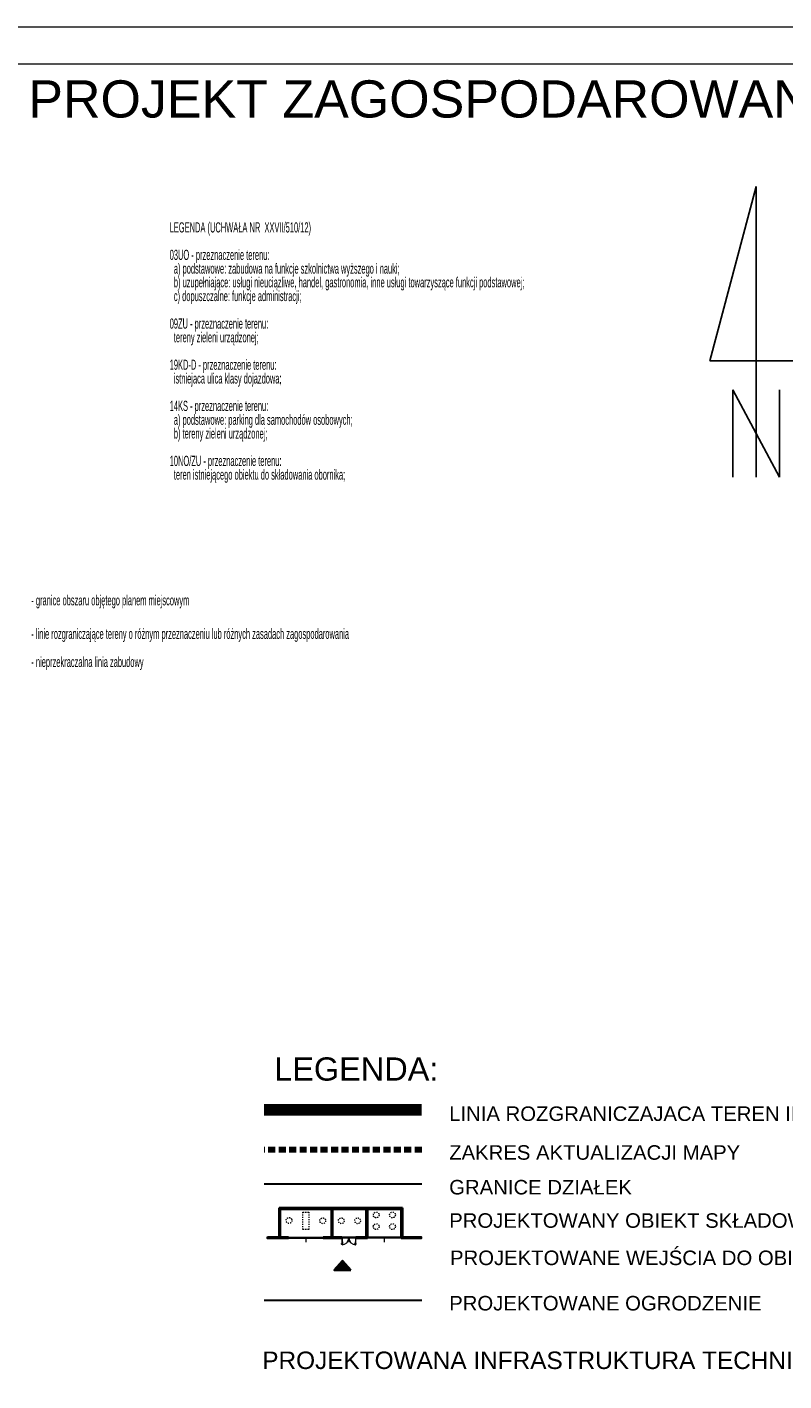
# Model space of a CAD drawing. Header units: millimetres. Extents: x 7464056 to 7464277, y 5957530 to 5957827.
# Tile 21 of 22: x 7464136 to 7464201, y 5957710 to 5957827. Entities that reach past the tile are written whole.
import ezdxf

# ---------------------------------------------------------------- set-up
doc = ezdxf.new("R2010")
doc.units = ezdxf.units.MM
doc.header["$MEASUREMENT"] = 0
for name, pattern in [('2', [0.9, 0.6, -0.3]), ('219-500', [0]), ('KRESKOWA', [19.05, 12.7, -6.35])]:
    doc.linetypes.add(name, pattern=pattern)
doc.layers.get('0').update_dxf_attribs({"color": 2, "linetype": 'CONTINUOUS', "lineweight": 0, "plot": 0})
for name, color, linetype, lineweight in [('219-działka ewidencyjna', 3, 'CONTINUOUS', 30), ('__ OGRODZENIE', 14, 'FENCELINE1', 30), ('__A-BUDYNEK', 7, 'CONTINUOUS', 35), ('__A-opisy', 7, 'CONTINUOUS', 20), ('__A-Tabelka', 7, 'CONTINUOUS', 18), ('__LINIA ROZGRANICZJĄCA', 7, 'KRESKOWA', 50), ('_A opisy', 7, 'CONTINUOUS', 20), ('A-przerywana', 4, 'KRESKOWA', 5), ('A-stolarka', 5, 'CONTINUOUS', 15), ('A-ściany projektowane', 5, 'CONTINUOUS', 35)]:
    doc.layers.add(name, color=color, linetype=linetype, lineweight=lineweight)
for name, color, linetype in [('Pieczątka na wyrysie', 7, 'CONTINUOUS'), ('RAMKA_OPISU_MAPY', 7, 'CONTINUOUS'), ('Zakres', 7, 'CONTINUOUS')]:
    doc.layers.add(name, color=color, linetype=linetype)
doc.styles.add('arial', font='arial.ttf')
doc.styles.add('OP.3', font='arial.ttf', dxfattribs={"height": 12.5})
doc.styles.get("Standard").update_dxf_attribs({"font": 'Working1250', "width": 0.75})
doc.linetypes.add('FENCELINE1', pattern='A,0.25,-0.1,[133,ltypeshp.shx,S=0.1,R=0,X=-0.1,Y=0],-0.1,1', length=1.45)

# ---------------------------------------------------------------- blocks, each defined once
blk = doc.blocks.new('ST')
at = {"color": 0}
for p, q in [((0, 25), (-4, 10)), ((0, 0), (0, 25)), ((-4, 10), (4, 10)), ((-2, 0), (-2, 7.5)), ((-2, 7.5), (2, 0)), ((2, 0), (2, 7.5))]:
    blk.add_line(p, q, dxfattribs=at)
blk = doc.blocks.new('G$C26649949')
at = {"layer": 'A-przerywana', "color": 7}
blk.add_lwpolyline([(610, 562), (710, 562), (710, 262), (610, 262)], close=True, dxfattribs=at)
for centre in [(370, 417), (1870, 512), (2150, 512), (950, 412), (1270, 412), (1550, 412), (1870, 312), (2150, 312)]:
    blk.add_circle(centre, 50, dxfattribs=at)
at = {"layer": 'A-stolarka', "color": 7, "ltscale": 2}
for p, q in [((660, 132), (660, 42)), ((1400, 132), (1400, 42)), ((2010, 132), (2010, 42))]:
    blk.add_line(p, q, dxfattribs=at)
at = {"layer": 'A-stolarka', "color": 7}
for p, q in [((1277, 12), (1277, 19)), ((1281, 8), (1277, 8)), ((1281, 11), (1279, 11)), ((1282, 13), (1281, 13)), ((1281, 6), (1281, 12)), ((1282, 6), (1281, 6)), ((1288, 13), (1288, 13)), ((1288, 6), (1288, 6)), ((1289, 6), (1289, 12)), ((1289, 11), (1291, 11)), ((1289, 8), (1293, 8)), ((1293, 12), (1293, 19)), ((1507, 12), (1507, 19)), ((1511, 8), (1507, 8)), ((1511, 11), (1509, 11)), ((1511, 6), (1511, 12)), ((1512, 13), (1512, 13)), ((1512, 6), (1512, 6)), ((1518, 13), (1519, 13)), ((1518, 6), (1519, 6)), ((1519, 6), (1519, 12)), ((1519, 11), (1521, 11)), ((1519, 8), (1523, 8)), ((1523, 12), (1523, 19))]:
    blk.add_line(p, q, dxfattribs=at)
for points in [[(1282, 114), (1280, 114), (1280, 127), (1286, 127, -0.414214), (1287, 126), (1287, 119), (1284, 119), (1284, 119), (1285, 119), (1285, 118), (1282, 118), (1282, 114)], [(1286, 110), (1287, 110, -0.414214), (1288, 110), (1288, 2, -0.414214), (1287, 1), (1284, 1), (1284, 0), (1283, 0, -0.414214), (1282, 0), (1282, 111, -0.414214), (1283, 112), (1283, 112)], [(1514, 110), (1513, 110, 0.414214), (1512, 110), (1512, 2, 0.414214), (1513, 1), (1516, 1), (1516, 0), (1517, 0, 0.414214), (1518, 0), (1518, 111, 0.414214), (1517, 112), (1517, 112)], [(1518, 114), (1520, 114), (1520, 127), (1514, 127, 0.414214), (1513, 126), (1513, 119), (1516, 119), (1516, 119), (1515, 119), (1515, 118), (1518, 118), (1518, 114)]]:
    blk.add_lwpolyline(points, format="xyb", dxfattribs=at)
for points in [[(1283, 113, -5.30393), (1283, 113), (1283, 111, 0.414214), (1284, 110), (1286, 110), (1286, 110), (1284, 110, -0.414214), (1284, 111), (1284, 113, 4.433589), (1283, 112)], [(1282, 115), (1285, 115, 1.297393), (1285, 115), (1285, 118), (1285, 118), (1285, 114), (1282, 114)], [(1517, 113, 5.30393), (1517, 113), (1517, 111, -0.414214), (1516, 110), (1514, 110), (1514, 110), (1516, 110, 0.414214), (1516, 111), (1516, 113, -4.433589), (1517, 112)], [(1518, 115), (1515, 115, -1.297393), (1515, 115), (1515, 118), (1515, 118), (1515, 114), (1518, 114)]]:
    blk.add_lwpolyline(points, format="xyb", close=True, dxfattribs=at)
for points in [[(1284, 118), (1284, 115), (1284, 115), (1284, 118), (1283, 118), (1283, 115), (1283, 115), (1283, 118)], [(1284, 115), (1284, 118), (1283, 118), (1283, 115)], [(1283, 114), (1283, 114)], [(1284, 113), (1284, 114)], [(1516, 118), (1516, 115), (1516, 115), (1516, 118), (1517, 118), (1517, 115), (1517, 115), (1517, 118)], [(1516, 115), (1516, 118), (1517, 118), (1517, 115)], [(1516, 113), (1516, 114)], [(1517, 114), (1517, 114)]]:
    blk.add_lwpolyline(points, dxfattribs=at)
for centre in [(1283, 113), (1517, 113)]:
    blk.add_circle(centre, 0.78, dxfattribs=at)
for centre, radius, start, end in [((1279, 121), 121, 271.9601, 357.0808), ((1288, 12), 0.36, 0, 90), ((1288, 6), 0.36, 270, 0), ((1292, 11), 1.26, 238.6119, 5.465), ((1291, 9), 1.2, 58.6119, 90), ((1293, 9), 1.26, 270, 0), ((1294, 22), 0.888, 18.9246, 90), ((1521, 121), 121, 182.9192, 268.0399), ((1506, 22), 0.888, 90, 161.0754), ((1507, 9), 1.26, 180, 270), ((1508, 11), 1.26, 174.535, 301.3881), ((1509, 9), 1.2, 90, 121.3881), ((1512, 12), 0.36, 90, 180), ((1512, 6), 0.36, 180, 270)]:
    blk.add_arc(centre, radius, start, end, dxfattribs=at)
for centre, major_axis, ratio, start_param, end_param in [((1276, 22), (0.628, -0.628), 1, 2.356194, 3.596693), ((1277, 9), (0.891, -0.891), 1, 3.926991, 5.497787), ((1278, 11), (-0.891, -0.891), 1, 5.402404, 7.61641), ((1279, 9), (-0.849, -0.849), 1, 3.926991, 4.474817), ((1281, 12), (-0.255, -0.255), 1, 3.926991, 5.497787), ((1281, 6), (0.255, -0.255), 1, 3.926991, 5.497787), ((1294, 19), (0, -3.6), 0.347016, 3.132997, 4.712389), ((1524, 19), (0, -3.6), 0.347016, 3.132997, 4.712389)]:
    blk.add_ellipse(centre, major_axis=major_axis, ratio=ratio, start_param=start_param, end_param=end_param, dxfattribs=at)
at = {"layer": 'A-stolarka', "color": 7, "extrusion": (0, 0, -1)}
for centre, major_axis, ratio, start_param, end_param in [((1276, 19), (0, -3.6), 0.347016, 3.132997, 4.712389), ((1506, 19), (0, -3.6), 0.347016, 3.132997, 4.712389), ((1519, 12), (0.255, -0.255), 1, 3.926991, 5.497787), ((1519, 6), (-0.255, -0.255), 1, 3.926991, 5.497787), ((1521, 9), (0.849, -0.849), 1, 3.926991, 4.474817), ((1522, 11), (0.891, -0.891), 1, 5.402404, 7.61641), ((1523, 9), (-0.891, -0.891), 1, 3.926991, 5.497787), ((1524, 22), (-0.628, -0.628), 1, 2.356194, 3.596693)]:
    blk.add_ellipse(centre, major_axis=major_axis, ratio=ratio, start_param=start_param, end_param=end_param, dxfattribs=at)
at = {"layer": 'A-stolarka', "color": 7}
for points in [[(1275, 9), (1275, 10), (1275, 11), (1275, 15), (1274, 19), (1275, 21), (1275, 22)], [(1525, 9), (1525, 10), (1525, 11), (1525, 15), (1526, 19), (1525, 21), (1525, 22)]]:
    blk.add_open_spline(points, degree=3, knots=[0, 0, 0, 0, 1.06066, 4.623314, 8.177981, 10.699943, 10.699943, 10.699943, 10.699943], dxfattribs=at)
for points in [[(1294, 9), (1295, 11), (1295, 15), (1295, 19), (1295, 22)], [(1506, 9), (1505, 11), (1505, 15), (1505, 19), (1505, 22)]]:
    blk.add_spline(points, degree=3, dxfattribs=at)
at = {"layer": 'A-ściany projektowane', "color": 7}
for p, q in [((200, 632), (2320, 632)), ((200, 632), (200, 112)), ((220, 612), (1100, 612)), ((220, 612), (220, 132)), ((1100, 612), (1100, 132)), ((1700, 612), (1120, 612)), ((1120, 612), (1120, 132)), ((1700, 612), (1700, 132)), ((2300, 612), (1720, 612)), ((1720, 612), (1720, 132)), ((2300, 612), (2300, 132)), ((2320, 632), (2320, 112)), ((2320, 612), (2320, 132)), ((0, 133), (0, 113)), ((50, 132), (50, 112)), ((200, 132), (50, 132)), ((50, 112), (200, 112)), ((200, 112), (360, 112)), ((360, 132), (220, 132)), ((360, 132), (360, 112)), ((960, 132), (960, 112)), ((1100, 132), (960, 132)), ((960, 112), (1280, 112)), ((1280, 132), (1120, 132)), ((1280, 132), (1280, 112)), ((1700, 132), (1520, 132)), ((1520, 132), (1520, 112)), ((1720, 112), (1520, 112)), ((1720, 132), (1720, 112)), ((1720, 132), (1720, 132)), ((2300, 132), (2300, 112)), ((2300, 132), (2300, 132)), ((2300, 112), (2320, 112)), ((2595, 132), (2320, 132)), ((2320, 112), (2595, 112)), ((2595, 132), (2595, 113)), ((2645, 132), (2645, 113))]:
    blk.add_line(p, q, dxfattribs=at)
at = {"layer": 'A-ściany projektowane', "color": 7, "lineweight": 15}
for p, q in [((60, 132), (940, 132)), ((220, 132), (1100, 132)), ((360, 112), (960, 112)), ((1520, 132), (1280, 132)), ((1520, 112), (1280, 112)), ((2300, 132), (1720, 132)), ((2300, 112), (1720, 112))]:
    blk.add_line(p, q, dxfattribs=at)
at = {"layer": 'A-ściany projektowane', "color": 7}
for points in [[(0, 132), (50, 132), (50, 112), (0, 112)], [(2595, 132), (2645, 132), (2645, 112), (2595, 112)]]:
    blk.add_lwpolyline(points, close=True, dxfattribs=at)
blk = doc.blocks.new('BUDYNEK')
at = {"layer": '__A-BUDYNEK', "ltscale": 0.25, "transparency": 33554687}
h = blk.add_hatch(color=256, dxfattribs=at)
h.dxf.hatch_style = 1
h.paths.add_polyline_path([(7464400.48, 5957583.27), (7464400.48, 5957583.07), (7464402.08, 5957583.07), (7464402.08, 5957583.27), (7464400.68, 5957583.27)])
h.paths.add_polyline_path([(7464400.68, 5957583.27), (7464400.68, 5957588.07), (7464409.48, 5957588.07), (7464409.48, 5957583.27), (7464408.08, 5957583.27), (7464408.08, 5957583.07), (7464411.28, 5957583.07), (7464411.28, 5957583.09), (7464411.28, 5957583.21), (7464411.28, 5957583.27), (7464409.68, 5957583.27), (7464409.68, 5957588.07), (7464415.48, 5957588.07), (7464415.48, 5957583.27), (7464413.68, 5957583.27), (7464413.68, 5957583.21), (7464413.68, 5957583.09), (7464413.66, 5957583.07, 0.693534), (7464413.64, 5957583.09), (7464413.65, 5957583.07), (7464413.68, 5957583.07), (7464413.68, 5957583.09), (7464413.65, 5957583.09, -0.693534), (7464413.68, 5957583.07), (7464415.68, 5957583.07), (7464415.68, 5957583.27), (7464415.68, 5957588.07), (7464421.48, 5957588.07), (7464421.48, 5957583.27), (7464421.48, 5957583.07), (7464421.68, 5957583.07), (7464421.68, 5957583.27), (7464421.68, 5957588.07), (7464421.68, 5957588.27), (7464400.48, 5957588.27), (7464400.48, 5957583.27)])
h = blk.add_hatch(color=256, dxfattribs=at)
h.dxf.hatch_style = 1
h.paths.add_polyline_path([(7464398.98, 5957583.07), (7464398.98, 5957583.27), (7464398.48, 5957583.27), (7464398.48, 5957583.07), (7464398.48, 5957583.07)])
h = blk.add_hatch(color=256, dxfattribs=at)
h.dxf.hatch_style = 1
h.paths.add_polyline_path([(7464424.43, 5957583.27), (7464424.43, 5957583.07), (7464424.93, 5957583.07), (7464424.93, 5957583.07), (7464424.93, 5957583.27)])
at = {"layer": '__A-BUDYNEK', "ltscale": 0.25, "xscale": 0.01, "yscale": 0.01, "zscale": 0.01}
blk.add_blockref('G$C26649949', (7464398.48, 5957581.95), dxfattribs=at)

msp = doc.modelspace()

# ---------------------------------------------------------------- hatches: boundary and pattern name
at = {"layer": '__A-BUDYNEK', "linetype": 'Continuous'}
msp.add_hatch(color=256, dxfattribs=at).paths.add_polyline_path([(7464164.051, 5957719.952), (7464163.345, 5957720.777), (7464162.638, 5957719.952)])

# ---------------------------------------------------------------- linework, layer by layer
at = {"layer": '219-działka ewidencyjna', "linetype": '219-500'}
msp.add_line((7464170.163, 5957727.352), (7464156.607, 5957727.352), dxfattribs=at)
at = {"layer": '__ OGRODZENIE'}
msp.add_line((7464170.163, 5957717.346), (7464156.607, 5957717.346), dxfattribs=at)
at = {"layer": '__A-BUDYNEK', "linetype": 'Continuous'}
msp.add_lwpolyline([(7464164.051, 5957719.952), (7464162.638, 5957719.952), (7464163.345, 5957720.777), (7464164.051, 5957719.952)], dxfattribs=at)
at = {"layer": '__A-Tabelka', "ltscale": 5}
for points in [[(7464266.428, 5957826.876), (7464056.428, 5957826.876), (7464056.428, 5957529.876), (7464266.428, 5957529.876)], [(7464263.228, 5957823.676), (7464072.628, 5957823.676), (7464072.628, 5957533.076), (7464263.228, 5957533.076)]]:
    msp.add_lwpolyline(points, close=True, dxfattribs=at)
at = {"layer": '__LINIA ROZGRANICZJĄCA', "linetype": 'KRESKOWA', "ltscale": 0.25, "const_width": 1}
msp.add_lwpolyline([(7464156.607, 5957733.747), (7464170.163, 5957733.747)], dxfattribs=at)
at = {"layer": 'Zakres', "color": 134, "linetype": '2', "lineweight": 90}
msp.add_line((7464170.163, 5957730.319), (7464156.607, 5957730.319), dxfattribs=at)

# ---------------------------------------------------------------- block references
at = {"layer": '__A-BUDYNEK', "ltscale": 0.25, "xscale": 0.5, "yscale": 0.5, "zscale": 0.5}
msp.add_blockref('BUDYNEK', (3731957.653, 2978931.178), dxfattribs=at)
at = {"layer": 'RAMKA_OPISU_MAPY', "color": 7}
msp.add_blockref('ST', (7464198.929, 5957788.175), dxfattribs=at)

# ---------------------------------------------------------------- texts
at = {"layer": '__A-opisy', "color": 7, "style": 'arial'}
msp.add_text('LEGENDA:', height=2, dxfattribs=at).set_placement((7464157.468, 5957736.266))
at = {"layer": '__A-opisy', "color": 7, "ltscale": 2, "style": 'arial'}
for s, height, p in [('LINIA ROZGRANICZAJACA TEREN INWESTYCJI', 1.25, (7464172.523, 5957732.798)), ('ZAKRES AKTUALIZACJI MAPY', 1.25, (7464172.523, 5957729.462)), ('GRANICE DZIAŁEK', 1.25, (7464172.523, 5957726.477)), ('PROJEKTOWANY OBIEKT SKŁADOWISKA', 1.25, (7464172.523, 5957723.61)), ('PROJEKTOWANE OGRODZENIE', 1.25, (7464172.523, 5957716.5)), ('PROJEKTOWANA INFRASTRUKTURA TECHNICZNA:', 1.5, (7464156.445, 5957711.465))]:
    msp.add_text(s, height=height, dxfattribs=at).set_placement(p)
at = {"layer": '__A-opisy', "color": 7, "ltscale": 2, "insert": (7464172.594, 5957721.652), "char_height": 1.25, "width": 54.30426, "attachment_point": 1, "style": 'arial'}
msp.add_mtext('{\\fArial|b0|i0|c238|p34;PROJEKTOWANE WEJŚCIA DO OBIEKTU}', dxfattribs=at)
at = {"layer": '_A opisy', "ltscale": 0.3, "insert": (7464136.319, 5957822.295), "char_height": 2.1675, "width": 173.72019, "attachment_point": 1, "rotation": 0, "style": 'OP.3'}
msp.add_mtext('{\\H1.4764x;PROJEKT ZAGOSPODAROWANIA TERENU  \\H0.781226x;    \\H1.280041x; SKALA 1:500\\P\\pxi2.3673,l0;\\W1.1;\\H0.418123x;         \\W1;\\H0.81x;                      \\P\\pi0,l0;                                                                                                }', dxfattribs=at)
at = {"layer": 'Pieczątka na wyrysie', "color": 56, "linetype": 'Continuous', "lineweight": 13, "width": 0.55}
for s, p in [('LEGENDA (UCHWAŁA NR  XXVII/510/12)', (7464148.48, 5957809.21)), ('03UO - przeznaczenie terenu:', (7464148.48, 5957806.85)), ('  a) podstawowe: zabudowa na funkcje szkolnictwa wyższego i nauki;', (7464148.48, 5957805.67)), ('  b) uzupełniające: usługi nieuciązliwe, handel, gastronomia, inne usługi towarzyszące funkcji podstawowej;', (7464148.48, 5957804.49)), ('  c) dopuszczalne: funkcje administracji;', (7464148.48, 5957803.31)), ('09ZU - przeznaczenie terenu:', (7464148.48, 5957800.94)), ('  tereny zieleni urządzonej;', (7464148.48, 5957799.76)), ('19KD-D - przeznaczenie terenu:', (7464148.48, 5957797.4)), ('  istniejaca ulica klasy dojazdowa;', (7464148.48, 5957796.22)), ('14KS - przeznaczenie terenu:', (7464148.48, 5957793.86)), ('  a) podstawowe: parking dla samochodów osobowych;', (7464148.48, 5957792.67)), ('  b) tereny zieleni urządzonej;', (7464148.48, 5957791.49)), ('10NO/ZU - przeznaczenie terenu:', (7464148.48, 5957789.13)), ('  teren istniejącego obiektu do składowania obornika;', (7464148.48, 5957787.95)), ('- granice obszaru objętego planem miejscowym', (7464136.58, 5957777.14)), ('- linie rozgraniczające tereny o różnym przeznaczeniu lub różnych zasadach zagospodarowania', (7464136.58, 5957774.26)), ('- nieprzekraczalna linia zabudowy', (7464136.58, 5957771.84))]:
    msp.add_text(s, height=0.875, dxfattribs=at).set_placement(p)

doc.saveas('drawing.dxf')
